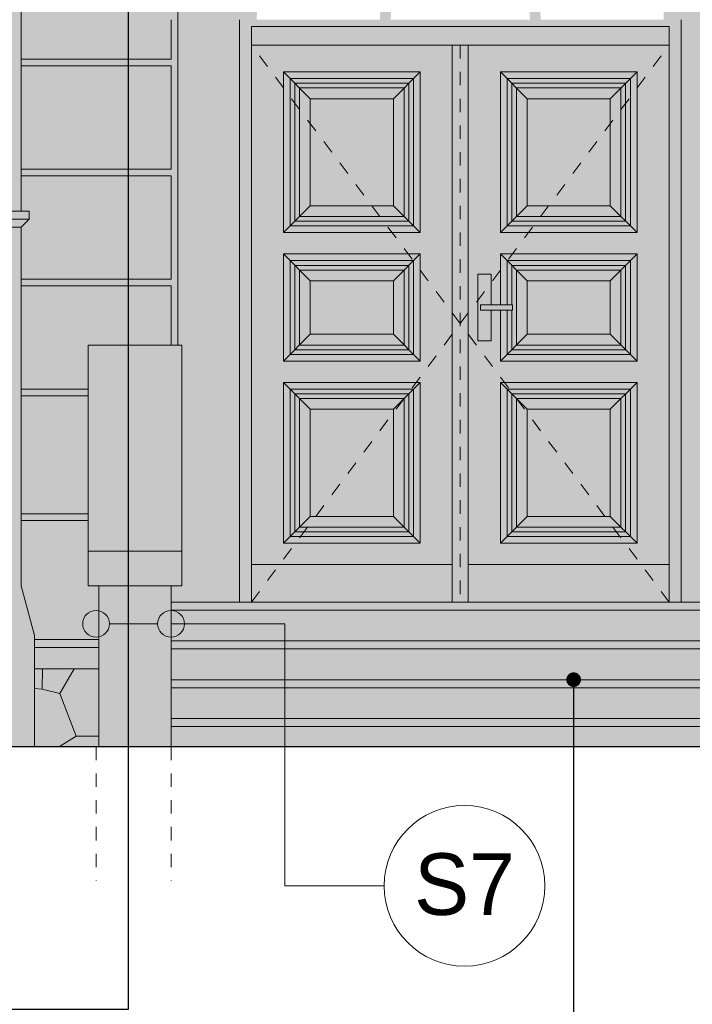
# Model space of a CAD drawing. Extents: x -396299 to -11759, y -15022 to 18278.
# Tile 44 of 205: x -293384 to -290872, y -4954 to -1277. Entities that reach past the tile are written whole.
import ezdxf

# ---------------------------------------------------------------- set-up
doc = ezdxf.new("R2010")
doc.units = 0
doc.header["$MEASUREMENT"] = 0
doc.linetypes.add('Hidden Line', pattern=[100, 50, -50])
for name, color, linetype, lineweight, true_color in [('Arch okna_Nr_Pióra__114', 7, 'Continuous', 13, 0xf1d696), ('Arch okna_Nr_Pióra__14', 7, 'Continuous', 18, 0xbd8b17), ('Arch okna_Nr_Pióra__82', 7, 'Continuous', 20, 0xaaaaaa), ('INWENT.ŚCIANY_Nr_Pióra__2', 7, 'Continuous', 13, 0x7f7f7f)]:
    doc.layers.add(name, color=color, linetype=linetype, lineweight=lineweight, true_color=true_color)
for name, color, linetype, lineweight in [('Arch okna_Nr_Pióra__32', 34, 'Continuous', 15), ('Arch opisy_Nr_Pióra__1', 7, 'Continuous', 25), ('Arch opisy_Nr_Pióra__21', 7, 'Continuous', 13), ('INWENT ODWODNIENIE_Nr_Pióra__21', 7, 'Continuous', 13), ('INWENT TEREN_Nr_Pióra__1', 7, 'Continuous', 25), ('INWENT. DRZWI_Nr_Pióra__21', 7, 'Continuous', 13), ('INWENT.ŚCIANY_Nr_Pióra__21', 7, 'Continuous', 13), ('Istniejące schody_Nr_Pióra__21', 7, 'Continuous', 13)]:
    doc.layers.add(name, color=color, linetype=linetype, lineweight=lineweight)
doc.layers.add('Arch opisy', color=7, linetype='Continuous')
doc.styles.add('GENERATED_STYLE_3', font='txt')
doc.dimstyles.new('GENERATED_STYLE__11', dxfattribs={"dimtxt": 0.18, "dimasz": 109.44, "dimexe": 0.18, "dimexo": 0.0625, "dimgap": 0.09, "dimtad": 0, "dimtih": 1, "dimtoh": 1, "dimdec": 4, "dimzin": 0, "dimdsep": 46, "dimcen": 0.09, "dimadec": 0, "dimazin": 0, "dimtfac": 1, "dimtdec": 4, "dimtmove": 0, "dimatfit": 3, "dimldrblk": 'ARROWHEAD_11', "dimfxl": 0, "dimtolj": 1, "dimtzin": 0, "dimarcsym": 0})

# ---------------------------------------------------------------- blocks, each defined once
blk = doc.blocks.new('Linia_138', base_point=(-293098.7, -3533.1))
at = {"layer": 'Arch opisy_Nr_Pióra__21', "linetype": 'Continuous'}
for points in [[(-293048.7, -3533.1), (-293052.5, -3514), (-293063.4, -3497.7), (-293079.6, -3486.9), (-293098.7, -3483.1), (-293117.9, -3486.9), (-293134.1, -3497.7), (-293144.9, -3514), (-293148.7, -3533.1), (-293144.9, -3552.2), (-293134.1, -3568.5), (-293117.9, -3579.3), (-293098.7, -3583.1), (-293079.6, -3579.3), (-293063.4, -3568.5), (-293052.5, -3552.2)], [(-292768.7, -3533.1), (-292772.5, -3514), (-292783.4, -3497.7), (-292799.6, -3486.9), (-292818.7, -3483.1), (-292837.9, -3486.9), (-292854.1, -3497.7), (-292864.9, -3514), (-292868.7, -3533.1), (-292864.9, -3552.2), (-292854.1, -3568.5), (-292837.9, -3579.3), (-292818.7, -3583.1), (-292799.6, -3579.3), (-292783.4, -3568.5), (-292772.5, -3552.2)]]:
    blk.add_hatch(color=256, dxfattribs=at).paths.add_polyline_path(points, flags=0)
blk.add_line((-293048.7, -3533.1), (-292868.7, -3533.1), dxfattribs=at)
for centre in [(-293098.7, -3533.1), (-292818.7, -3533.1)]:
    blk.add_circle(centre, 50, dxfattribs=at)
blk = doc.blocks.new('Linia_139', base_point=(-292394.4, -4511.7))
at = {"layer": 'Arch opisy_Nr_Pióra__21', "linetype": 'Continuous'}
blk.add_line((-292394.4, -4511.7), (-292022.9, -4511.7), dxfattribs=at)
blk.add_circle((-291722.9, -4511.7), 300, dxfattribs=at)
blk = doc.blocks.new('ARROWHEAD_11')
at = {"color": 0, "linetype": 'Continuous', "lineweight": 0}
blk.add_line((0, 0), (-1, 0), dxfattribs=at)
at = {"color": 0, "linetype": 'Continuous', "lineweight": 0, "const_width": 0.25, "flags": 128}
blk.add_lwpolyline([(-0.125, 0, 1), (0.125, 0, 1)], format="xyb", close=True, dxfattribs=at)

msp = doc.modelspace()

# ---------------------------------------------------------------- hatches: boundary and pattern name
at = {"layer": 'Arch okna_Nr_Pióra__114', "linetype": 'Continuous', "lineweight": 0, "true_color": 0x786b4b}
h = msp.add_hatch(color=47, dxfattribs=at)
h.paths.add_polyline_path([(-281913.7, 793.2), (-293378.7, 793.2), (-293378.7, -1991.8), (-293349, -1991.8), (-293349, -2021.8), (-293378.7, -2051.5), (-293378.7, -3390.7), (-293328.7, -3577.3), (-293328.7, -3591.8), (-293088.7, -3591.8), (-293088.7, -3391.8), (-293128.7, -3391.8), (-293128.7, -2491.8), (-292778.7, -2491.8), (-292778.7, -3391.8), (-292818.7, -3391.8), (-292818.7, -3451.8), (-292563.7, -3451.8), (-292563.7, -1276.8, -1), (-290913.7, -1276.8), (-290913.7, -3451.8), (-290638.7, -3451.8), (-290638.7, -3391.8), (-290678.7, -3391.8), (-290678.7, -2491.8), (-290328.7, -2491.8), (-290328.7, -3391.8), (-290368.7, -3391.8), (-290368.7, -3591.8), (-281913.7, -3591.8)], flags=0)
h.paths.add_polyline_path([(-287008.7, -601.8), (-285928.7, -601.8), (-285928.7, -2711.8), (-287008.7, -2711.8)], flags=0)
h.paths.add_polyline_path([(-284958.7, -601.8), (-283878.7, -601.8), (-283878.7, -2711.8), (-284958.7, -2711.8)], flags=0)
for points in [[(-292818.7, -3991.8), (-293088.7, -3991.8), (-293088.7, -3391.8), (-292818.7, -3391.8)], [(-293328.7, -3701.8), (-293088.7, -3701.8), (-293088.7, -3591.8), (-293328.7, -3591.8)]]:
    msp.add_hatch(color=47, dxfattribs=at).paths.add_polyline_path(points, flags=0)
at = {"layer": 'Arch okna_Nr_Pióra__14', "linetype": 'Continuous', "lineweight": 0, "true_color": 0x8d6811}
h = msp.add_hatch(color=44, dxfattribs=at)
h.paths.add_polyline_path([(-292563.7, -3451.8), (-290913.7, -3451.8), (-290913.7, -1276.8, 1), (-292563.7, -1276.8)], flags=0)
h.paths.add_polyline_path([(-292413.7, -927.5, 0.119953), (-292498.7, -1276.8), (-292038.7, -1276.8, -0.102018), (-292014.3, -1158.2)], flags=0)
h.paths.add_polyline_path([(-292378.7, -866.9), (-291979.3, -1097.5, -0.07256), (-291918, -1036.3), (-292148.6, -636.8, 0.108286)], flags=0)
h.paths.add_polyline_path([(-292088, -601.8), (-291857.4, -1001.3, -0.07256), (-291773.7, -978.9), (-291773.7, -517.6, 0.108286)], flags=0)
h.paths.add_polyline_path([(-291703.7, -517.6), (-291703.7, -978.9, -0.07256), (-291620.1, -1001.3), (-291389.5, -601.8, 0.108286)], flags=0)
h.paths.add_polyline_path([(-291328.8, -636.8), (-291559.5, -1036.3, -0.07256), (-291498.2, -1097.5), (-291098.8, -866.9, 0.108286)], flags=0)
h.paths.add_polyline_path([(-291063.8, -927.5), (-291463.2, -1158.2, -0.102018), (-291438.7, -1276.8), (-290978.7, -1276.8, 0.119953)], flags=0)
h.paths.add_polyline_path([(-291478.7, -1276.8, 1), (-291998.7, -1276.8)], flags=0)
at = {"layer": 'Arch okna_Nr_Pióra__32', "linetype": 'Continuous', "lineweight": 0, "true_color": 0x603000}
msp.add_hatch(color=48, dxfattribs=at).paths.add_polyline_path([(-293488.7, -1991.8), (-293518.7, -1991.8), (-293518.7, -2022.1), (-293489, -2051.8), (-293488.7, -2051.8), (-293488.7, -3405.2), (-293438.7, -3591.8), (-293438.7, -3991.8), (-293328.7, -3991.8), (-293328.7, -3577.3), (-293378.7, -3390.7), (-293378.7, -2051.5), (-293349, -2021.8), (-293349, -1991.8), (-293378.7, -1991.8), (-293378.7, 1023.2), (-293388.7, 1023.2), (-293388.7, 853.2), (-293458.7, 853.2), (-293458.7, 793.2), (-293488.7, 793.2)], flags=0)
at = {"layer": 'Arch okna_Nr_Pióra__82', "linetype": 'Continuous', "lineweight": 0, "true_color": 0x555555}
for points in [[(-293128.7, -3391.8), (-292778.7, -3391.8), (-292778.7, -2491.8), (-293128.7, -2491.8)], [(-292818.7, -3991.8), (-290638.7, -3991.8), (-290638.7, -3451.8), (-292818.7, -3451.8)], [(-293328.7, -3991.8), (-293088.7, -3991.8), (-293088.7, -3701.8), (-293328.7, -3701.8)]]:
    msp.add_hatch(color=251, dxfattribs=at).paths.add_polyline_path(points, flags=0)

# ---------------------------------------------------------------- linework, layer by layer
at = {"layer": 'Arch opisy_Nr_Pióra__21', "linetype": 'Continuous'}
for p, q in [((-292818.7, -3533.1), (-292394.4, -3533.1)), ((-292394.4, -3533.1), (-292394.4, -4511.7))]:
    msp.add_line(p, q, dxfattribs=at)
at = {"layer": 'INWENT ODWODNIENIE_Nr_Pióra__21', "linetype": 'Continuous'}
for p, q in [((-293378.7, -1991.8), (-293378.7, 1023.2)), ((-293349, -1991.8), (-293518.7, -1991.8)), ((-293349, -2021.8), (-293518.7, -2021.8)), ((-293349, -2021.8), (-293379, -2051.8)), ((-293349, -2021.8), (-293349, -1991.8)), ((-293378.7, -2051.8), (-293489, -2051.8)), ((-293378.7, -3390.7), (-293378.7, -2051.8)), ((-293328.7, -3577.3), (-293378.7, -3390.7)), ((-293328.7, -3991.8), (-293328.7, -3577.3))]:
    msp.add_line(p, q, dxfattribs=at)
at = {"layer": 'INWENT TEREN_Nr_Pióra__1', "linetype": 'Continuous'}
msp.add_line((-335558.7, -3991.8), (-290368.7, -3991.8), dxfattribs=at)
at = {"layer": 'INWENT. DRZWI_Nr_Pióra__21', "linetype": 'Continuous'}
for p, q in [((-292518.7, -3451.8), (-292518.7, -1301.8)), ((-292518.7, -1301.8), (-290958.7, -1301.8)), ((-290958.7, -3451.8), (-290958.7, -1301.8)), ((-292518.7, -1371.8), (-290958.7, -1371.8)), ((-291768.7, -1371.8), (-291768.7, -3451.8)), ((-291708.7, -1371.8), (-291708.7, -3451.8)), ((-292398.7, -1471.8), (-291888.7, -1471.8)), ((-292398.7, -2071.8), (-292398.7, -1471.8)), ((-292398.7, -1471.8), (-292298.7, -1571.8)), ((-292373.7, -1496.8), (-291913.7, -1496.8)), ((-292373.7, -2046.8), (-292373.7, -1496.8)), ((-291888.7, -1471.8), (-291988.7, -1571.8)), ((-291913.7, -1496.8), (-291913.7, -2046.8)), ((-291888.7, -1471.8), (-291888.7, -2071.8)), ((-291078.7, -1471.8), (-291588.7, -1471.8)), ((-291588.7, -1471.8), (-291588.7, -2071.8)), ((-291588.7, -1471.8), (-291488.7, -1571.8)), ((-291103.7, -1496.8), (-291563.7, -1496.8)), ((-291563.7, -1496.8), (-291563.7, -2046.8)), ((-291078.7, -1471.8), (-291178.7, -1571.8)), ((-291103.7, -2046.8), (-291103.7, -1496.8)), ((-291078.7, -2071.8), (-291078.7, -1471.8)), ((-292356.2, -2029.3), (-292356.2, -1514.3)), ((-292356.2, -1514.3), (-291931.2, -1514.3)), ((-292338.7, -2011.8), (-292338.7, -1531.8)), ((-292338.7, -1531.8), (-291948.7, -1531.8)), ((-291948.7, -1531.8), (-291948.7, -2011.8)), ((-291931.2, -1514.3), (-291931.2, -2029.3)), ((-291546.2, -1514.3), (-291546.2, -2029.3)), ((-291121.2, -1514.3), (-291546.2, -1514.3)), ((-291528.7, -1531.8), (-291528.7, -2011.8)), ((-291138.7, -1531.8), (-291528.7, -1531.8)), ((-291138.7, -2011.8), (-291138.7, -1531.8)), ((-291121.2, -2029.3), (-291121.2, -1514.3)), ((-292298.7, -1971.8), (-292298.7, -1571.8)), ((-292298.7, -1571.8), (-291988.7, -1571.8)), ((-291988.7, -1571.8), (-291988.7, -1971.8)), ((-291488.7, -1571.8), (-291488.7, -1971.8)), ((-291178.7, -1571.8), (-291488.7, -1571.8)), ((-291178.7, -1971.8), (-291178.7, -1571.8)), ((-292398.7, -2071.8), (-292298.7, -1971.8)), ((-292298.7, -1971.8), (-291988.7, -1971.8)), ((-291888.7, -2071.8), (-291988.7, -1971.8)), ((-291588.7, -2071.8), (-291488.7, -1971.8)), ((-291178.7, -1971.8), (-291488.7, -1971.8)), ((-291078.7, -2071.8), (-291178.7, -1971.8)), ((-292338.7, -2011.8), (-291948.7, -2011.8)), ((-291138.7, -2011.8), (-291528.7, -2011.8)), ((-292373.7, -2046.8), (-291913.7, -2046.8)), ((-292356.2, -2029.3), (-291931.2, -2029.3)), ((-291103.7, -2046.8), (-291563.7, -2046.8)), ((-291121.2, -2029.3), (-291546.2, -2029.3)), ((-292398.7, -2071.8), (-291888.7, -2071.8)), ((-291078.7, -2071.8), (-291588.7, -2071.8)), ((-292398.7, -2151.8), (-291888.7, -2151.8)), ((-292398.7, -2551.8), (-292398.7, -2151.8)), ((-292398.7, -2151.8), (-292298.7, -2251.8)), ((-291888.7, -2151.8), (-291988.7, -2251.8)), ((-291888.7, -2151.8), (-291888.7, -2551.8)), ((-291078.7, -2151.8), (-291588.7, -2151.8)), ((-291588.7, -2151.8), (-291588.7, -2341.8)), ((-291588.7, -2151.8), (-291488.7, -2251.8)), ((-291078.7, -2151.8), (-291178.7, -2251.8)), ((-291078.7, -2551.8), (-291078.7, -2151.8)), ((-292373.7, -2176.8), (-291913.7, -2176.8)), ((-292373.7, -2526.8), (-292373.7, -2176.8)), ((-292356.2, -2509.3), (-292356.2, -2194.3)), ((-292356.2, -2194.3), (-291931.2, -2194.3)), ((-291931.2, -2194.3), (-291931.2, -2509.3)), ((-291913.7, -2176.8), (-291913.7, -2526.8)), ((-291103.7, -2176.8), (-291563.7, -2176.8)), ((-291563.7, -2176.8), (-291563.7, -2341.8)), ((-291546.2, -2194.3), (-291546.2, -2341.8)), ((-291121.2, -2194.3), (-291546.2, -2194.3)), ((-291121.2, -2509.3), (-291121.2, -2194.3)), ((-291103.7, -2526.8), (-291103.7, -2176.8)), ((-292338.7, -2491.8), (-292338.7, -2211.8)), ((-292338.7, -2211.8), (-291948.7, -2211.8)), ((-291948.7, -2211.8), (-291948.7, -2491.8)), ((-291623.7, -2226.8), (-291673.7, -2226.8)), ((-291673.7, -2226.8), (-291673.7, -2476.8)), ((-291623.7, -2341.8), (-291623.7, -2226.8)), ((-291528.7, -2211.8), (-291528.7, -2491.8)), ((-291138.7, -2211.8), (-291528.7, -2211.8)), ((-291138.7, -2491.8), (-291138.7, -2211.8)), ((-292298.7, -2451.8), (-292298.7, -2251.8)), ((-292298.7, -2251.8), (-291988.7, -2251.8)), ((-291988.7, -2251.8), (-291988.7, -2451.8)), ((-291488.7, -2251.8), (-291488.7, -2451.8)), ((-291178.7, -2251.8), (-291488.7, -2251.8)), ((-291178.7, -2451.8), (-291178.7, -2251.8)), ((-291663.7, -2341.8), (-291543.7, -2341.8)), ((-291663.7, -2361.8), (-291663.7, -2341.8)), ((-291543.7, -2341.8), (-291543.7, -2361.8)), ((-291543.7, -2361.8), (-291663.7, -2361.8)), ((-291623.7, -2476.8), (-291623.7, -2361.8)), ((-291588.7, -2361.8), (-291588.7, -2551.8)), ((-291563.7, -2361.8), (-291563.7, -2526.8)), ((-291546.2, -2361.8), (-291546.2, -2509.3)), ((-292398.7, -2551.8), (-292298.7, -2451.8)), ((-292298.7, -2451.8), (-291988.7, -2451.8)), ((-291888.7, -2551.8), (-291988.7, -2451.8)), ((-291588.7, -2551.8), (-291488.7, -2451.8)), ((-291178.7, -2451.8), (-291488.7, -2451.8)), ((-291078.7, -2551.8), (-291178.7, -2451.8)), ((-292338.7, -2491.8), (-291948.7, -2491.8)), ((-291673.7, -2476.8), (-291623.7, -2476.8)), ((-291138.7, -2491.8), (-291528.7, -2491.8)), ((-292373.7, -2526.8), (-291913.7, -2526.8)), ((-292356.2, -2509.3), (-291931.2, -2509.3)), ((-291103.7, -2526.8), (-291563.7, -2526.8)), ((-291121.2, -2509.3), (-291546.2, -2509.3)), ((-292398.7, -2551.8), (-291888.7, -2551.8)), ((-291078.7, -2551.8), (-291588.7, -2551.8)), ((-292398.7, -3231.8), (-292398.7, -2631.8)), ((-292398.7, -2631.8), (-291888.7, -2631.8)), ((-292398.7, -2631.8), (-292298.7, -2731.8)), ((-291888.7, -2631.8), (-291988.7, -2731.8)), ((-291888.7, -2631.8), (-291888.7, -3231.8)), ((-291078.7, -2631.8), (-291588.7, -2631.8)), ((-291588.7, -2631.8), (-291588.7, -3231.8)), ((-291588.7, -2631.8), (-291488.7, -2731.8)), ((-291078.7, -2631.8), (-291178.7, -2731.8)), ((-291078.7, -3231.8), (-291078.7, -2631.8)), ((-292373.7, -2656.8), (-291913.7, -2656.8)), ((-292373.7, -3206.8), (-292373.7, -2656.8)), ((-292356.2, -3189.3), (-292356.2, -2674.3)), ((-292356.2, -2674.3), (-291931.2, -2674.3)), ((-291931.2, -2674.3), (-291931.2, -3189.3)), ((-291913.7, -2656.8), (-291913.7, -3206.8)), ((-291103.7, -2656.8), (-291563.7, -2656.8)), ((-291563.7, -2656.8), (-291563.7, -3206.8)), ((-291546.2, -2674.3), (-291546.2, -3189.3)), ((-291121.2, -2674.3), (-291546.2, -2674.3)), ((-291121.2, -3189.3), (-291121.2, -2674.3)), ((-291103.7, -3206.8), (-291103.7, -2656.8)), ((-292338.7, -3171.8), (-292338.7, -2691.8)), ((-292338.7, -2691.8), (-291948.7, -2691.8)), ((-291948.7, -2691.8), (-291948.7, -3171.8)), ((-291528.7, -2691.8), (-291528.7, -3171.8)), ((-291138.7, -2691.8), (-291528.7, -2691.8)), ((-291138.7, -3171.8), (-291138.7, -2691.8)), ((-292298.7, -3131.8), (-292298.7, -2731.8)), ((-292298.7, -2731.8), (-291988.7, -2731.8)), ((-291988.7, -2731.8), (-291988.7, -3131.8)), ((-291488.7, -2731.8), (-291488.7, -3131.8)), ((-291178.7, -2731.8), (-291488.7, -2731.8)), ((-291178.7, -3131.8), (-291178.7, -2731.8)), ((-292398.7, -3231.8), (-292298.7, -3131.8)), ((-292298.7, -3131.8), (-291988.7, -3131.8)), ((-291888.7, -3231.8), (-291988.7, -3131.8)), ((-291588.7, -3231.8), (-291488.7, -3131.8)), ((-291178.7, -3131.8), (-291488.7, -3131.8)), ((-291078.7, -3231.8), (-291178.7, -3131.8)), ((-292356.2, -3189.3), (-291931.2, -3189.3)), ((-292338.7, -3171.8), (-291948.7, -3171.8)), ((-291121.2, -3189.3), (-291546.2, -3189.3)), ((-291138.7, -3171.8), (-291528.7, -3171.8)), ((-292398.7, -3231.8), (-291888.7, -3231.8)), ((-292373.7, -3206.8), (-291913.7, -3206.8)), ((-291078.7, -3231.8), (-291588.7, -3231.8)), ((-291103.7, -3206.8), (-291563.7, -3206.8)), ((-292518.7, -3311.8), (-291768.7, -3311.8)), ((-291708.7, -3311.8), (-290958.7, -3311.8)), ((-292563.7, -3451.8), (-290913.7, -3451.8))]:
    msp.add_line(p, q, dxfattribs=at)
at = {"layer": 'INWENT. DRZWI_Nr_Pióra__21', "linetype": 'Hidden Line'}
for p, q in [((-291738.7, -2411.8), (-292518.7, -1371.8)), ((-291738.7, -1371.8), (-291738.7, -3451.8)), ((-291738.7, -2411.8), (-290958.7, -1371.8)), ((-292518.7, -3451.8), (-291738.7, -2411.8)), ((-290958.7, -3451.8), (-291738.7, -2411.8)), ((-293098.7, -3991.8), (-293098.7, -4492.8)), ((-292818.7, -3991.8), (-292818.7, -4492.8))]:
    msp.add_line(p, q, dxfattribs=at)
at = {"layer": 'INWENT.ŚCIANY_Nr_Pióra__2', "linetype": 'Continuous'}
for p, q in [((-293298.3, -3701.8), (-293300.4, -3776.9)), ((-293180.2, -3701.8), (-293233.9, -3793.1)), ((-293300.4, -3776.9), (-293328.7, -3775.3)), ((-293300.4, -3776.9), (-293233.9, -3793.1)), ((-293233.9, -3793.1), (-293173.1, -3952.3)), ((-293173.1, -3952.3), (-293235.5, -3991.8)), ((-293088.7, -3952.3), (-293173.1, -3952.3))]:
    msp.add_line(p, q, dxfattribs=at)
at = {"layer": 'INWENT.ŚCIANY_Nr_Pióra__21', "linetype": 'Continuous'}
for p, q in [((-292818.7, -1276.8), (-292818.7, -1423.8)), ((-292793.7, -1276.8), (-292793.7, -2491.8)), ((-292563.7, -1276.8), (-292563.7, -3451.8)), ((-290913.7, -1276.8), (-290913.7, -3451.8)), ((-293378.7, -1423.8), (-292818.7, -1423.8)), ((-293378.7, -1448.8), (-292818.7, -1448.8)), ((-292818.7, -1448.8), (-292818.7, -1834.8)), ((-293378.7, -1834.8), (-292818.7, -1834.8)), ((-293378.7, -1859.8), (-292818.7, -1859.8)), ((-292818.7, -1859.8), (-292818.7, -2245.8)), ((-293378.7, -2245.8), (-292818.7, -2245.8)), ((-293378.7, -2270.8), (-292818.7, -2270.8)), ((-292818.7, -2270.8), (-292818.7, -2491.8)), ((-293378.7, -2656.8), (-293128.7, -2656.8)), ((-293378.7, -2681.8), (-293128.7, -2681.8)), ((-293378.7, -3121.8), (-293128.7, -3121.8)), ((-293378.7, -3146.8), (-293128.7, -3146.8)), ((-293088.7, -3591.8), (-293328.7, -3591.8)), ((-293088.7, -3621.8), (-293328.7, -3621.8)), ((-293088.7, -3701.8), (-293328.7, -3701.8))]:
    msp.add_line(p, q, dxfattribs=at)
msp.add_arc((-291738.7, -1276.8), 1055, 0, 180, dxfattribs=at)
at = {"layer": 'Istniejące schody_Nr_Pióra__21', "linetype": 'Continuous'}
for p, q in [((-293128.7, -2491.8), (-292778.7, -2491.8)), ((-293128.7, -3261.8), (-293128.7, -2491.8)), ((-292778.7, -3261.8), (-292778.7, -2491.8)), ((-293128.7, -3261.8), (-292778.7, -3261.8)), ((-293128.7, -3391.8), (-293128.7, -3261.8)), ((-293128.7, -3261.8), (-292778.7, -3261.8)), ((-292778.7, -3391.8), (-292778.7, -3261.8)), ((-293128.7, -3391.8), (-292778.7, -3391.8)), ((-293088.7, -3991.8), (-293088.7, -3391.8)), ((-292818.7, -3391.8), (-292818.7, -3991.8)), ((-290638.7, -3451.8), (-292818.7, -3451.8)), ((-290638.7, -3481.8), (-292818.7, -3481.8)), ((-290638.7, -3596.8), (-292818.7, -3596.8)), ((-290638.7, -3626.8), (-292818.7, -3626.8)), ((-290638.7, -3741.8), (-292818.7, -3741.8)), ((-290638.7, -3771.8), (-292818.7, -3771.8)), ((-290638.7, -3886.8), (-292818.7, -3886.8)), ((-290638.7, -3916.8), (-292818.7, -3916.8))]:
    msp.add_line(p, q, dxfattribs=at)

# ---------------------------------------------------------------- block references
at = {"layer": 'Arch opisy', "linetype": 'Continuous'}
for name, p in [('Linia_138', (-293098.7, -3533.1)), ('Linia_139', (-292394.4, -4511.7))]:
    msp.add_blockref(name, p, dxfattribs=at)

# ---------------------------------------------------------------- texts
at = {"layer": 'Arch opisy_Nr_Pióra__1', "linetype": 'Continuous', "insert": (-291722.9, -4390.3), "char_height": 230, "attachment_point": 2, "style": 'GENERATED_STYLE_3'}
msp.add_mtext('{S7}', dxfattribs=at)

# ---------------------------------------------------------------- leaders
at = {"layer": 'Arch opisy_Nr_Pióra__21', "linetype": 'Continuous', "annotation_type": 0, "has_hookline": 1, "hookline_direction": 1}
for points, text_width in [([(-292978.7, -201.8), (-292978.7, -4973.8), (-293655.4, -4973.8)], 3677.1), ([(-291315.4, -3741.8), (-291315.4, -6798.4), (-290638.7, -6798.4)], 4971.4)]:
    msp.add_leader(points, dimstyle='GENERATED_STYLE__11', dxfattribs=dict(at, text_width=text_width))

doc.saveas('drawing.dxf')
